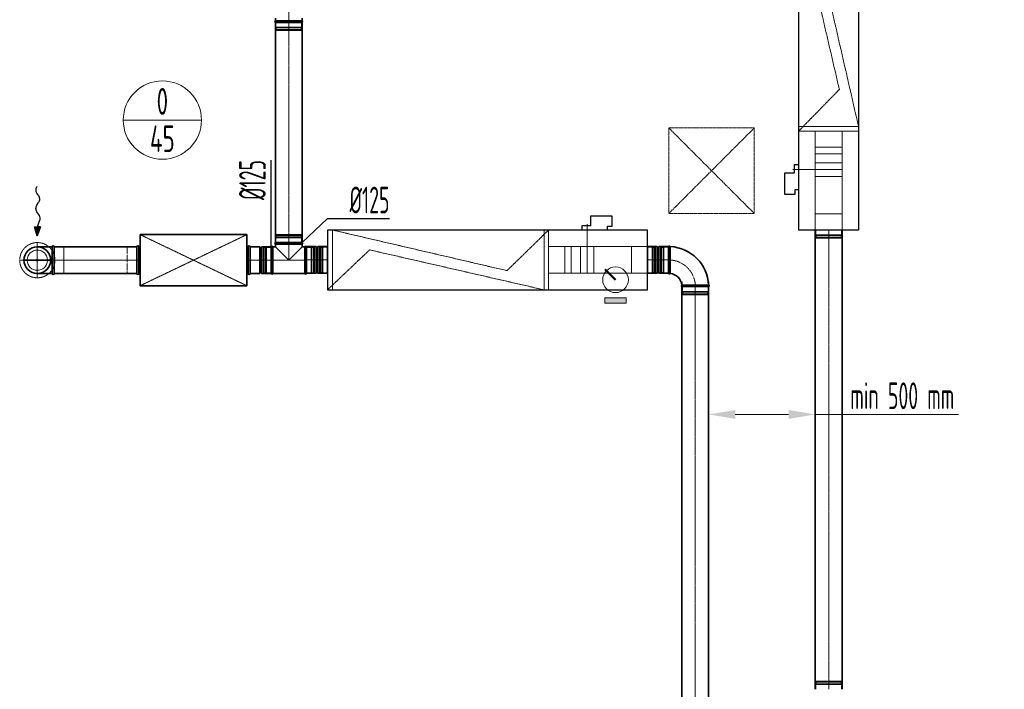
# Model space of a CAD drawing. Header units: millimetres. Extents: x 15940 to 92175, y -24684 to 227664.
# Tile 38 of 132: x 50815 to 55430, y -1456 to 1680. Entities that reach past the tile are written whole.
import ezdxf
from ezdxf.enums import TextEntityAlignment as Align

# ---------------------------------------------------------------- set-up
doc = ezdxf.new("R2010")
doc.units = ezdxf.units.MM
doc.header["$LTSCALE"] = 0.05
for name, pattern in [('ACAD_ISO02W100', [15, 12, -3]), ('ACAD_ISO05W100', [33, 24, -3, 0, -3, 0, -3]), ('ACAD_ISO10W100', [18, 12, -3, 0, -3]), ('phl_thick', [0])]:
    doc.linetypes.add(name, pattern=pattern)
for name, color, linetype, lineweight in [('UT_KOTY - DIMENZE', 7, 'Continuous', 5), ('VZT_01 SUP (PŘÍVOD) - OBRYS', 5, 'Continuous', 35), ('VZT_02 SUP (PŘÍVOD) - OSA', 5, 'ACAD_ISO10W100', 5), ('VZT_05 ETA (ODVOD) - OBRYS', 6, 'Continuous', 35), ('VZT_06 ETA (ODVOD) - OSA', 6, 'ACAD_ISO10W100', 5), ('VZT_08 ETA (ODVOD) - SKRYTÉ', 6, 'ACAD_ISO02W100', 5), ('VZT_21 ZAŘÍZENÍ - OBRYS', 1, 'Continuous', 30), ('VZT_22 ZAŘÍZENÍ - DETAIL', 8, 'Continuous', 5), ('VZT_30 DISTRIBUČNÍ PRVKY - OBRYS', 1, 'Continuous', 35), ('VZT_31 DISTRIBUČNÍ PRVKY - OSA', 8, 'ACAD_ISO10W100', 5), ('VZT_32 DISTRIBUČNÍ PRVKY - DETAIL', 8, 'Continuous', 5), ('VZT_33 DISTRIBUČNÍ PRVKY - SKRYTÉ', 8, 'ACAD_ISO02W100', 5), ('VZT_35 TLUMIČE HLUKU - OBRYS', 1, 'Continuous', 35), ('VZT_36 TLUMIČE HLUKU - OSA', 1, 'ACAD_ISO10W100', 5), ('VZT_37 TLUMIČE HLUKU - DETAIL', 8, 'ACAD_ISO02W100', 5), ('VZT_50 POPIS - OBECNE', 7, 'Continuous', 13), ('VZT_52 POPIS - DISTRIBUCE', 7, 'Continuous', 5), ('VZT_60_KOTY - DIMENZE', 7, 'Continuous', 5), ('VZT_KOTY - DIMENZE', 7, 'Continuous', 5), ('VZT_POPIS - OBECNE', 7, 'Continuous', 5), ('VZT_POŽADAVKY NA STAVBU - PODHLEDY', 4, 'ACAD_ISO05W100', 5)]:
    doc.layers.add(name, color=color, linetype=linetype, lineweight=lineweight)
for name, color, linetype, lineweight, plot in [('VZT_03 SUP (PŘÍVOD) - NETISK', 8, 'ACAD_ISO02W100', 5, False), ('VZT_07 ETA (ODVOD) - NETISK', 8, 'ACAD_ISO02W100', 5, False), ('VZT_39 TLUMIČE HLUKU - NETISK', 8, 'ACAD_ISO02W100', 5, False)]:
    doc.layers.add(name, color=color, linetype=linetype, lineweight=lineweight, plot=plot)
doc.styles.add('EVORA_125', font='isocp.shx', dxfattribs={"width": 0.6, "height": 125})
doc.styles.add('ISOCP 2.5', font='isocp.shx', dxfattribs={"width": 0.6, "height": 2.5})
doc.styles.add('JS', font='isocp.shx', dxfattribs={"width": 0.6, "height": 125})

# ---------------------------------------------------------------- blocks, each defined once
blk = doc.blocks.new('*U43')
at = {"layer": 'VZT_31 DISTRIBUČNÍ PRVKY - OSA', "color": 0, "transparency": 16777216}
for p, q in [((0, 16.5), (0, 82.62)), ((-82.62, 0), (-16.5, 0)), ((16.5, 0), (82.62, 0)), ((0, -82.62), (0, -16.5))]:
    blk.add_line(p, q, dxfattribs=at)
at = {"layer": 'VZT_31 DISTRIBUČNÍ PRVKY - OSA', "color": 0, "linetype": 'Continuous', "transparency": 16777216}
for p, q in [((-8.25, 0), (8.25, 0)), ((0, -8.25), (0, 8.25))]:
    blk.add_line(p, q, dxfattribs=at)

msp = doc.modelspace()

# ---------------------------------------------------------------- hatches: boundary and pattern name
at = {"layer": 'VZT_POPIS - OBECNE'}
h = msp.add_hatch(color=256, dxfattribs=at)
h.dxf.hatch_style = 1
h.paths.add_polyline_path([(53558, 351.8), (53658, 351.8), (53658, 376.8), (53558, 376.8)])

# ---------------------------------------------------------------- linework, layer by layer
at = {"layer": 'UT_KOTY - DIMENZE'}
for p, q in [((54169.4, -168.7), (54419.4, -168.7)), ((54544.4, -168.7), (55214.7, -168.7))]:
    msp.add_line(p, q, dxfattribs=at)
for points in [[(54169.4, -147.8), (54169.4, -189.5), (54044.4, -168.7)], [(54419.4, -147.8), (54419.4, -189.5), (54544.4, -168.7)]]:
    msp.add_solid(points, dxfattribs=at)
at = {"layer": 'VZT_01 SUP (PŘÍVOD) - OBRYS'}
for points in [[(54544.4, -1455.7), (54544.4, 694.7)], [(54669.4, -1455.7), (54669.4, 694.7)]]:
    msp.add_lwpolyline(points, dxfattribs=at)
at = {"layer": 'VZT_02 SUP (PŘÍVOD) - OSA', "ltscale": 5}
msp.add_lwpolyline([(54606.9, 694.7), (54606.9, -1455.7)], dxfattribs=at)
at = {"layer": 'VZT_03 SUP (PŘÍVOD) - NETISK', "ltscale": 0.4}
for p, q in [((54545.9, -1422.2), (54667.9, -1422.2)), ((54545.9, -1422.7), (54545.9, -1422.2)), ((54545.9, -1422.7), (54667.9, -1422.7)), ((54545.9, -1429.7), (54667.9, -1429.7)), ((54545.9, -1430.2), (54545.9, -1429.7)), ((54545.9, -1430.2), (54667.9, -1430.2)), ((54546.9, -1417.7), (54666.9, -1417.7)), ((54546.9, -1421.7), (54546.9, -1417.7)), ((54546.9, -1421.7), (54666.9, -1421.7)), ((54547.9, -1422.2), (54547.9, -1421.7)), ((54547.9, -1429.7), (54547.9, -1422.7)), ((54547.9, -1433.7), (54547.9, -1430.2)), ((54665.9, -1422.2), (54665.9, -1421.7)), ((54665.9, -1429.7), (54665.9, -1422.7)), ((54665.9, -1433.7), (54665.9, -1430.2)), ((54666.9, -1421.7), (54666.9, -1417.7)), ((54667.9, -1422.7), (54667.9, -1422.2)), ((54667.9, -1430.2), (54667.9, -1429.7)), ((54546.9, -1433.7), (54666.9, -1433.7)), ((54546.9, -1455.7), (54546.9, -1433.7)), ((54666.9, -1455.7), (54666.9, -1433.7))]:
    msp.add_line(p, q, dxfattribs=at)
at = {"layer": 'VZT_05 ETA (ODVOD) - OBRYS'}
for p, q in [((52013.9, 1674.5), (52013.9, 1687.4)), ((52138.9, 1674.5), (52013.9, 1674.5)), ((52138.9, 1666.9), (52013.9, 1666.9)), ((52138.9, 1674.5), (52138.9, 1687.4)), ((51894.9, 491.2), (51894.9, 616.2)), ((51940.4, 616.2), (51894.9, 616.2)), ((51940.4, 491.2), (51940.4, 616.2)), ((51948.4, 491.2), (51948.4, 616.2)), ((51993.9, 616.2), (51948.4, 616.2)), ((51993.9, 491.2), (51993.9, 616.2)), ((51993.9, 491.2), (51993.9, 616.2)), ((52001.6, 616.2), (52001.6, 491.2)), ((52013.9, 616.2), (52001.6, 616.2)), ((52013.9, 636.7), (52138.9, 636.7)), ((52013.9, 629), (52138.9, 629)), ((52013.9, 629), (52013.9, 616.2)), ((52076.4, 553.7), (52013.9, 616.2)), ((52138.9, 616.2), (52076.4, 553.7)), ((52138.9, 629), (52138.9, 616.2)), ((52151.3, 616.2), (52138.9, 616.2)), ((52151.3, 616.2), (52151.3, 491.2)), ((52158.9, 617.2), (52158.9, 492.2)), ((52158.9, 617.2), (52204.4, 617.2)), ((52158.9, 616.2), (52158.9, 491.2)), ((52204.4, 617.2), (52204.4, 492.2)), ((52212.4, 617.2), (52212.4, 492.2)), ((52212.4, 617.2), (52257.9, 617.2)), ((52257.9, 617.2), (52257.9, 492.2)), ((53757.9, 492.2), (53757.9, 617.2)), ((53803.4, 617.2), (53757.9, 617.2)), ((53803.4, 492.2), (53803.4, 617.2)), ((53811.4, 492.2), (53811.4, 617.2)), ((53856.9, 617.2), (53811.4, 617.2)), ((53856.9, 492.2), (53856.9, 617.2)), ((53856.9, 492.2), (53856.9, 617.2)), ((51940.4, 491.2), (51894.9, 491.2)), ((51993.9, 491.2), (51948.4, 491.2)), ((52151.3, 491.2), (52001.6, 491.2)), ((52158.9, 492.2), (52204.4, 492.2)), ((52212.4, 492.2), (52257.9, 492.2)), ((53803.4, 492.2), (53757.9, 492.2)), ((53856.9, 492.2), (53811.4, 492.2)), ((54044.4, 429.7), (53919.4, 429.7))]:
    msp.add_line(p, q, dxfattribs=at)
for points in [[(52013.9, 636.7), (52013.9, 1666.9)], [(52138.9, 636.7), (52138.9, 1666.9)], [(50968.1, 616.2), (50898.1, 616.2)], [(50968.1, 491.2), (50968.1, 616.2)], [(51364.9, 616.2), (50977.1, 616.2)], [(50977.1, 491.2), (50977.1, 616.2)], [(50968.1, 491.2), (50898.1, 491.2)], [(51364.9, 491.2), (50977.1, 491.2)], [(53919.4, 452.9), (53919.4, -1615.9)], [(54044.4, 452.9), (54044.4, -1615.9)]]:
    msp.add_lwpolyline(points, dxfattribs=at)
for centre, radius, start, end in [((52015.6, 1670.7), 4.17, 113.4678, 246.5322), ((52137.3, 1670.7), 4.17, 293.4678, 66.5322), ((50898.1, 553.7), 62.5, 90, 270), ((50972.6, 616.2), 4.5, 0, 180), ((51944.4, 616.2), 4, 180, 0), ((51997.8, 614.5), 4.17, 23.4678, 156.5322), ((52015.6, 632.8), 4.17, 113.4678, 246.5322), ((52137.3, 632.8), 4.17, 293.4678, 66.5322), ((52155.1, 614.5), 4.17, 23.4678, 156.5322), ((52208.4, 617.2), 4, 180, 0), ((53807.4, 617.2), 4, 180, 0), ((53860.8, 615.6), 4.17, 21.1072, 156.5322), ((53856.9, 429.7), 187.5, 2.3607, 87.6393), ((50972.6, 491.2), 4.5, 180, 0), ((51944.4, 491.2), 4, 0, 180), ((51997.8, 492.8), 4.17, 203.4678, 336.5322), ((52155.1, 492.8), 4.17, 203.4678, 336.5322), ((52208.4, 492.2), 4, 0, 180), ((53807.4, 492.2), 4, 0, 180), ((53860.8, 493.9), 4.17, 203.4678, 329.7019), ((53856.9, 429.7), 62.5, 6.8302, 83.1698), ((53921.1, 433.6), 4.17, 120.2981, 246.5322), ((54042.8, 433.6), 4.17, 293.4678, 68.8928)]:
    msp.add_arc(centre, radius, start, end, dxfattribs=at)
for points, knots in [([(53864.4, 491.8), (53864.4, 491.8), (53864.4, 493.4), (53864.4, 499.5), (53864.5, 504), (53864.5, 515.4), (53864.5, 522.2), (53864.6, 537.2), (53864.6, 545.3), (53864.6, 561.6), (53864.6, 569.7), (53864.6, 584.9), (53864.6, 591.9), (53864.7, 603.6), (53864.7, 608.4), (53864.7, 615), (53864.7, 616.8), (53864.7, 617.1), (53864.7, 617.1), (53864.7, 617.1)], [0, 0, 0, 0, 24.235852, 24.235852, 48.531845, 48.531845, 73.024415, 73.024415, 97.570898, 97.570898, 122.078339, 122.078339, 146.53579, 146.53579, 170.957495, 170.957495, 195.359468, 195.359468, 197.168246, 197.168246, 197.168246, 197.168246]), ([(53919, 437.2), (53919, 437.2), (53919.1, 437.2), (53919.4, 437.2), (53919.7, 437.2), (53920.8, 437.2), (53921.5, 437.2), (53924.7, 437.2), (53927.8, 437.2), (53936.8, 437.3), (53942.9, 437.3), (53957, 437.3), (53964.9, 437.3), (53981.1, 437.4), (53989.3, 437.4), (54005.2, 437.4), (54012.6, 437.4), (54025.8, 437.4), (54031.4, 437.4), (54038.4, 437.4), (54040.5, 437.4), (54043.5, 437.4), (54044.3, 437.4), (54044.3, 437.4)], [197.067977, 197.067977, 197.067977, 197.067977, 201.792196, 201.792196, 209.190204, 209.190204, 218.040239, 218.040239, 237.760854, 237.760854, 262.206108, 262.206108, 286.831239, 286.831239, 311.323072, 311.323072, 335.946087, 335.946087, 360.704397, 360.704397, 377.088273, 377.088273, 394.105327, 394.105327, 394.105327, 394.105327])]:
    msp.add_open_spline(points, degree=3, knots=knots, dxfattribs=at)
at = {"layer": 'VZT_06 ETA (ODVOD) - OSA', "ltscale": 0.3}
for points in [[(52076.4, 1666.9), (52076.4, 1749.9)], [(50898.1, 553.7), (50898.1, 626.2)], [(52076.4, 636.7), (52076.4, 553.7)], [(50825.6, 553.7), (50898.1, 553.7)], [(50898.1, 553.7), (50977.1, 553.7)], [(50898.1, 481.2), (50898.1, 553.7)]]:
    msp.add_lwpolyline(points, dxfattribs=at)
at = {"layer": 'VZT_06 ETA (ODVOD) - OSA', "ltscale": 5}
for points in [[(52076.4, 1666.9), (52076.4, 636.7)], [(50977.1, 553.7), (51364.9, 553.7)], [(53981.9, -1615.9), (53981.9, 452.9)]]:
    msp.add_lwpolyline(points, dxfattribs=at)
at = {"layer": 'VZT_06 ETA (ODVOD) - OSA'}
for points in [[(52158.9, 554.7), (52257.9, 554.7)], [(53856.9, 554.7), (53757.9, 554.7)], [(51993.9, 553.7), (51894.9, 553.7)]]:
    msp.add_lwpolyline(points, dxfattribs=at)
at = {"layer": 'VZT_06 ETA (ODVOD) - OSA', "ltscale": 0.3}
msp.add_lwpolyline([(53856.9, 554.7), (53856.9, 554.7, -0.414214), (53981.9, 429.7), (53981.9, 429.7)], format="xyb", dxfattribs=at)
at = {"layer": 'VZT_07 ETA (ODVOD) - NETISK', "ltscale": 0.4}
for p, q in [((52016.4, 1666.9), (52016.4, 1644.9)), ((52136.4, 1666.9), (52136.4, 1644.9)), ((52137.4, 1641.4), (52015.4, 1641.4)), ((52015.4, 1641.4), (52015.4, 1640.9)), ((52137.4, 1640.9), (52015.4, 1640.9)), ((52137.4, 1633.9), (52015.4, 1633.9)), ((52015.4, 1633.9), (52015.4, 1633.4)), ((52137.4, 1633.4), (52015.4, 1633.4)), ((52136.4, 1644.9), (52016.4, 1644.9)), ((52136.4, 1632.9), (52016.4, 1632.9)), ((52016.4, 1632.9), (52016.4, 1628.9)), ((52136.4, 1628.9), (52016.4, 1628.9)), ((52017.4, 1644.9), (52017.4, 1641.4)), ((52017.4, 1640.9), (52017.4, 1633.9)), ((52017.4, 1633.4), (52017.4, 1632.9)), ((52135.4, 1644.9), (52135.4, 1641.4)), ((52135.4, 1640.9), (52135.4, 1633.9)), ((52135.4, 1633.4), (52135.4, 1632.9)), ((52136.4, 1632.9), (52136.4, 1628.9)), ((52137.4, 1641.4), (52137.4, 1640.9)), ((52137.4, 1633.9), (52137.4, 1633.4)), ((54546.9, 694.7), (54546.9, 672.7)), ((54666.9, 694.7), (54666.9, 672.7)), ((52015.4, 670.2), (52137.4, 670.2)), ((52015.4, 669.7), (52015.4, 670.2)), ((52015.4, 669.7), (52137.4, 669.7)), ((52015.4, 662.7), (52137.4, 662.7)), ((52015.4, 662.2), (52015.4, 662.7)), ((52015.4, 662.2), (52137.4, 662.2)), ((52016.4, 674.7), (52136.4, 674.7)), ((52016.4, 670.7), (52016.4, 674.7)), ((52016.4, 670.7), (52136.4, 670.7)), ((52016.4, 658.7), (52136.4, 658.7)), ((52016.4, 636.7), (52016.4, 658.7)), ((52017.4, 670.2), (52017.4, 670.7)), ((52017.4, 662.7), (52017.4, 669.7)), ((52017.4, 658.7), (52017.4, 662.2)), ((52135.4, 670.2), (52135.4, 670.7)), ((52135.4, 662.7), (52135.4, 669.7)), ((52135.4, 658.7), (52135.4, 662.2)), ((52136.4, 670.7), (52136.4, 674.7)), ((52136.4, 636.7), (52136.4, 658.7)), ((52137.4, 669.7), (52137.4, 670.2)), ((52137.4, 662.2), (52137.4, 662.7)), ((54667.9, 669.2), (54545.9, 669.2)), ((54545.9, 669.2), (54545.9, 668.7)), ((54667.9, 668.7), (54545.9, 668.7)), ((54667.9, 661.7), (54545.9, 661.7)), ((54545.9, 661.7), (54545.9, 661.2)), ((54667.9, 661.2), (54545.9, 661.2)), ((54666.9, 672.7), (54546.9, 672.7)), ((54666.9, 660.7), (54546.9, 660.7)), ((54546.9, 660.7), (54546.9, 656.7)), ((54666.9, 656.7), (54546.9, 656.7)), ((54547.9, 672.7), (54547.9, 669.2)), ((54547.9, 668.7), (54547.9, 661.7)), ((54547.9, 661.2), (54547.9, 660.7)), ((54665.9, 672.7), (54665.9, 669.2)), ((54665.9, 668.7), (54665.9, 661.7)), ((54665.9, 661.2), (54665.9, 660.7)), ((54666.9, 660.7), (54666.9, 656.7)), ((54667.9, 669.2), (54667.9, 668.7)), ((54667.9, 661.7), (54667.9, 661.2)), ((51955.9, 613.7), (51955.9, 493.7)), ((51955.9, 613.7), (51959.9, 613.7)), ((51959.9, 613.7), (51959.9, 493.7)), ((51959.9, 612.7), (51960.4, 612.7)), ((51960.4, 614.7), (51960.4, 492.7)), ((51960.4, 614.7), (51960.9, 614.7)), ((51960.9, 614.7), (51960.9, 492.7)), ((51960.9, 612.7), (51967.9, 612.7)), ((51967.9, 614.7), (51967.9, 492.7)), ((51967.9, 614.7), (51968.4, 614.7)), ((51968.4, 614.7), (51968.4, 492.7)), ((51968.4, 612.7), (51971.9, 612.7)), ((51971.9, 613.7), (51971.9, 493.7)), ((51971.9, 613.7), (51993.9, 613.7)), ((52158.9, 613.7), (52180.9, 613.7)), ((52180.9, 613.7), (52180.9, 493.7)), ((52180.9, 612.7), (52184.4, 612.7)), ((52184.4, 614.7), (52184.4, 492.7)), ((52184.4, 614.7), (52184.9, 614.7)), ((52184.9, 614.7), (52184.9, 492.7)), ((52184.9, 612.7), (52191.9, 612.7)), ((52191.9, 614.7), (52191.9, 492.7)), ((52191.9, 614.7), (52192.4, 614.7)), ((52192.4, 614.7), (52192.4, 492.7)), ((52192.4, 612.7), (52192.9, 612.7)), ((52192.9, 613.7), (52192.9, 493.7)), ((52192.9, 613.7), (52196.9, 613.7)), ((52196.9, 613.7), (52196.9, 493.7)), ((52219.9, 494.7), (52219.9, 614.7)), ((52223.9, 614.7), (52219.9, 614.7)), ((52223.9, 494.7), (52223.9, 614.7)), ((52224.4, 613.7), (52223.9, 613.7)), ((52224.4, 493.7), (52224.4, 615.7)), ((52224.9, 615.7), (52224.4, 615.7)), ((52224.9, 493.7), (52224.9, 615.7)), ((52231.9, 613.7), (52224.9, 613.7)), ((52231.9, 493.7), (52231.9, 615.7)), ((52232.4, 615.7), (52231.9, 615.7)), ((52232.4, 493.7), (52232.4, 615.7)), ((52235.9, 613.7), (52232.4, 613.7)), ((52235.9, 494.7), (52235.9, 614.7)), ((52257.9, 614.7), (52235.9, 614.7)), ((53757.9, 614.7), (53779.9, 614.7)), ((53779.9, 494.7), (53779.9, 614.7)), ((53779.9, 613.7), (53783.4, 613.7)), ((53783.4, 493.7), (53783.4, 615.7)), ((53783.4, 615.7), (53783.9, 615.7)), ((53783.9, 493.7), (53783.9, 615.7)), ((53783.9, 613.7), (53790.9, 613.7)), ((53790.9, 493.7), (53790.9, 615.7)), ((53790.9, 615.7), (53791.4, 615.7)), ((53791.4, 493.7), (53791.4, 615.7)), ((53791.4, 613.7), (53791.9, 613.7)), ((53791.9, 494.7), (53791.9, 614.7)), ((53791.9, 614.7), (53795.9, 614.7)), ((53795.9, 494.7), (53795.9, 614.7)), ((53818.9, 494.7), (53818.9, 614.7)), ((53822.9, 614.7), (53818.9, 614.7)), ((53822.9, 494.7), (53822.9, 614.7)), ((53823.4, 613.7), (53822.9, 613.7)), ((53823.4, 493.7), (53823.4, 615.7)), ((53823.9, 615.7), (53823.4, 615.7)), ((53823.9, 493.7), (53823.9, 615.7)), ((53830.9, 613.7), (53823.9, 613.7)), ((53830.9, 493.7), (53830.9, 615.7)), ((53831.4, 615.7), (53830.9, 615.7)), ((53831.4, 493.7), (53831.4, 615.7)), ((53834.9, 613.7), (53831.4, 613.7)), ((53834.9, 494.7), (53834.9, 614.7)), ((53856.9, 614.7), (53834.9, 614.7)), ((51955.9, 493.7), (51959.9, 493.7)), ((51959.9, 494.7), (51960.4, 494.7)), ((51960.4, 492.7), (51960.9, 492.7)), ((51960.9, 494.7), (51967.9, 494.7)), ((51967.9, 492.7), (51968.4, 492.7)), ((51968.4, 494.7), (51971.9, 494.7)), ((51971.9, 493.7), (51993.9, 493.7)), ((52158.9, 493.7), (52180.9, 493.7)), ((52180.9, 494.7), (52184.4, 494.7)), ((52184.4, 492.7), (52184.9, 492.7)), ((52184.9, 494.7), (52191.9, 494.7)), ((52191.9, 492.7), (52192.4, 492.7)), ((52192.4, 494.7), (52192.9, 494.7)), ((52192.9, 493.7), (52196.9, 493.7)), ((52223.9, 494.7), (52219.9, 494.7)), ((52224.4, 495.7), (52223.9, 495.7)), ((52224.9, 493.7), (52224.4, 493.7)), ((52231.9, 495.7), (52224.9, 495.7)), ((52232.4, 493.7), (52231.9, 493.7)), ((52235.9, 495.7), (52232.4, 495.7)), ((52257.9, 494.7), (52235.9, 494.7)), ((53757.9, 494.7), (53779.9, 494.7)), ((53779.9, 495.7), (53783.4, 495.7)), ((53783.4, 493.7), (53783.9, 493.7)), ((53783.9, 495.7), (53790.9, 495.7)), ((53790.9, 493.7), (53791.4, 493.7)), ((53791.4, 495.7), (53791.9, 495.7)), ((53791.9, 494.7), (53795.9, 494.7)), ((53822.9, 494.7), (53818.9, 494.7)), ((53823.4, 495.7), (53822.9, 495.7)), ((53823.9, 493.7), (53823.4, 493.7)), ((53830.9, 495.7), (53823.9, 495.7)), ((53831.4, 493.7), (53830.9, 493.7)), ((53834.9, 495.7), (53831.4, 495.7)), ((53856.9, 494.7), (53834.9, 494.7)), ((53921.9, 429.7), (53921.9, 407.7)), ((54041.9, 429.7), (54041.9, 407.7)), ((54042.9, 404.2), (53920.9, 404.2)), ((53920.9, 404.2), (53920.9, 403.7)), ((54042.9, 403.7), (53920.9, 403.7)), ((54042.9, 396.7), (53920.9, 396.7)), ((53920.9, 396.7), (53920.9, 396.2)), ((54042.9, 396.2), (53920.9, 396.2)), ((54041.9, 407.7), (53921.9, 407.7)), ((54041.9, 395.7), (53921.9, 395.7)), ((53921.9, 395.7), (53921.9, 391.7)), ((54041.9, 391.7), (53921.9, 391.7)), ((53922.9, 407.7), (53922.9, 404.2)), ((53922.9, 403.7), (53922.9, 396.7)), ((53922.9, 396.2), (53922.9, 395.7)), ((54040.9, 407.7), (54040.9, 404.2)), ((54040.9, 403.7), (54040.9, 396.7)), ((54040.9, 396.2), (54040.9, 395.7)), ((54041.9, 395.7), (54041.9, 391.7)), ((54042.9, 404.2), (54042.9, 403.7)), ((54042.9, 396.7), (54042.9, 396.2))]:
    msp.add_line(p, q, dxfattribs=at)
for points in [[(50977.1, 491.2), (51022.1, 491.2), (51022.1, 616.2), (50977.1, 616.2)], [(52158.9, 553.7), (51993.9, 553.7)]]:
    msp.add_lwpolyline(points, dxfattribs=at)
at = {"layer": 'VZT_08 ETA (ODVOD) - SKRYTÉ', "ltscale": 2}
msp.add_arc((50898.1, 553.7), 62.5, 270, 90, dxfattribs=at)
at = {"layer": 'VZT_21 ZAŘÍZENÍ - OBRYS'}
for points in [[(54746.9, 2194.7), (54746.9, 694.7), (54466.9, 694.7), (54466.9, 2194.7)], [(52257.9, 414.7), (53757.9, 414.7), (53757.9, 694.7), (52257.9, 694.7)]]:
    msp.add_lwpolyline(points, close=True, dxfattribs=at)
for points in [[(54466.9, 883.1), (54448.4, 883.1), (54448.4, 860.6), (54401.7, 860.6), (54401.7, 962.2), (54447.1, 962.2), (54447.1, 1002.2), (54466.9, 1002.2)], [(53569.6, 694.7), (53569.6, 713.3), (53592.1, 713.3), (53592.1, 759.9), (53490.5, 759.9), (53490.5, 714.5), (53450.5, 714.5), (53450.5, 694.7)]]:
    msp.add_lwpolyline(points, dxfattribs=at)
at = {"layer": 'VZT_22 ZAŘÍZENÍ - DETAIL', "linetype": 'ACAD_ISO02W100', "lineweight": 5, "ltscale": 10}
for points in [[(54466.9, 1158.5), (54657, 1353.2), (54466.9, 2170.8)], [(54746.9, 2194.7), (54559.7, 1997.3), (54746.9, 1179)], [(54746.9, 1179), (54466.9, 1179)], [(54746.9, 1158.5), (54466.9, 1158.5)], [(54544.4, 694.7), (54544.4, 1158.5)], [(54669.4, 694.7), (54669.4, 1158.5)], [(54544.4, 1083), (54669.4, 1083)], [(54544.4, 1052.2), (54669.4, 1052.2)], [(54439.4, 978.3), (54669.4, 978.3)], [(54544.4, 1009.2), (54669.4, 1009.2)], [(54544.4, 945.9), (54669.4, 945.9)], [(54544.4, 770.2), (54669.4, 770.2)], [(52281.9, 694.7), (52281.9, 414.7)], [(53294.2, 694.7), (53099.5, 504.7), (52281.9, 694.7)], [(53273.6, 414.7), (53273.6, 694.7)], [(53294.2, 414.7), (53294.2, 694.7)], [(53474.4, 722.3), (53474.4, 492.2)], [(52257.9, 414.7), (52455.4, 601.9), (53273.6, 414.7)], [(53757.9, 617.2), (53294.2, 617.2)], [(53369.7, 617.2), (53369.7, 492.2)], [(53400.5, 617.2), (53400.5, 492.2)], [(53443.5, 617.2), (53443.5, 492.2)], [(53506.8, 617.2), (53506.8, 492.2)], [(53682.5, 617.2), (53682.5, 492.2)], [(53757.9, 492.2), (53294.2, 492.2)]]:
    msp.add_lwpolyline(points, dxfattribs=at)
at = {"layer": 'VZT_30 DISTRIBUČNÍ PRVKY - OBRYS'}
msp.add_circle((50898.1, 553.7), 62.5, dxfattribs=at)
at = {"layer": 'VZT_32 DISTRIBUČNÍ PRVKY - DETAIL'}
for points in [[(50835.6, 555.7), (50894.6, 555.7)], [(50901.5, 555.7), (50960.5, 555.7)], [(50835.6, 551.7), (50894.6, 551.7)], [(50901.5, 551.7), (50960.5, 551.7)]]:
    msp.add_lwpolyline(points, dxfattribs=at)
for radius in [4, 2]:
    msp.add_circle((50898.1, 553.7), radius, dxfattribs=at)
for start, end in [(2.4132, 177.5868), (182.4132, 357.5868)]:
    msp.add_arc((50898.1, 553.7), 47.5, start, end, dxfattribs=at)
at = {"layer": 'VZT_33 DISTRIBUČNÍ PRVKY - SKRYTÉ'}
msp.add_circle((50898.1, 553.7), 82.5, dxfattribs=at)
at = {"layer": 'VZT_35 TLUMIČE HLUKU - OBRYS'}
for p, q in [((51364.9, 491.2), (51364.9, 616.2)), ((51894.9, 491.2), (51894.9, 616.2))]:
    msp.add_line(p, q, dxfattribs=at)
msp.add_lwpolyline([(51379.9, 673.2), (51879.9, 673.2), (51879.9, 434.2), (51379.9, 434.2)], close=True, dxfattribs=at)
for points in [[(51373.9, 491.2), (51373.9, 616.2)], [(51373.9, 616.2), (51379.9, 616.2)], [(51885.9, 616.2), (51879.9, 616.2)], [(51885.9, 491.2), (51885.9, 616.2)], [(51373.9, 491.2), (51379.9, 491.2)], [(51885.9, 491.2), (51879.9, 491.2)]]:
    msp.add_lwpolyline(points, dxfattribs=at)
for centre, start, end in [((51369.4, 616.2), 0, 180), ((51890.4, 616.2), 0, 180), ((51369.4, 491.2), 180, 0), ((51890.4, 491.2), 180, 0)]:
    msp.add_arc(centre, 4.5, start, end, dxfattribs=at)
at = {"layer": 'VZT_36 TLUMIČE HLUKU - OSA', "ltscale": 5}
for points in [[(51364.9, 553.7), (51379.9, 553.7)], [(51894.9, 553.7), (51879.9, 553.7)]]:
    msp.add_lwpolyline(points, dxfattribs=at)
at = {"layer": 'VZT_37 TLUMIČE HLUKU - DETAIL', "lineweight": 5}
for points in [[(51379.9, 673.2), (51879.9, 434.2)], [(51879.9, 673.2), (51379.9, 434.2)]]:
    msp.add_lwpolyline(points, dxfattribs=at)
at = {"layer": 'VZT_39 TLUMIČE HLUKU - NETISK', "ltscale": 2}
for points in [[(51364.9, 491.2), (51319.9, 491.2), (51319.9, 616.2), (51364.9, 616.2)], [(51894.9, 491.2), (51939.9, 491.2), (51939.9, 616.2), (51894.9, 616.2)]]:
    msp.add_lwpolyline(points, dxfattribs=at)
at = {"layer": 'VZT_50 POPIS - OBECNE'}
msp.add_line((50896.2, 897.5), (50898.1, 900.6), dxfattribs=at)
at = {"layer": 'VZT_50 POPIS - OBECNE', "color": 0, "lineweight": -2}
for p, q in [((50904.5, 854.4), (50896.3, 867.3)), ((50896.1, 811.5), (50904.1, 823.4)), ((50906.1, 764), (50895.7, 780.5)), ((50898.7, 709.9), (50908.4, 738.5)), ((50898.1, 666.9), (50884.7, 710.1)), ((50884.7, 710.1), (50898.7, 709.9)), ((50912.6, 709.7), (50898.1, 666.9)), ((50912.6, 709.7), (50898.7, 709.9))]:
    msp.add_line(p, q, dxfattribs=at)
at = {"layer": 'VZT_50 POPIS - OBECNE', "color": 0, "lineweight": -2, "extrusion": (0, 0, -1)}
for centre, start_param, end_param in [((50905.9, 882.7), 0.766537, 2.320574), ((50895, 839), 3.908129, 5.516649), ((50905.2, 795.9), 0.766537, 2.375056), ((50896.6, 748.6), 3.908129, 5.191299)]:
    msp.add_ellipse(centre, major_axis=(-0.3, -21.5), ratio=0.625, start_param=start_param, end_param=end_param, dxfattribs=at)
at = {"layer": 'VZT_50 POPIS - OBECNE', "color": 0, "lineweight": -2}
msp.add_solid([(50912.6, 709.7), (50884.7, 710.1), (50898.1, 666.9)], dxfattribs=at)
at = {"layer": 'VZT_52 POPIS - DISTRIBUCE'}
msp.add_line((51300.7, 1209.8), (51667.5, 1209.8), dxfattribs=at)
msp.add_circle((51484.1, 1209.8), 183.4, dxfattribs=at)
at = {"layer": 'VZT_60_KOTY - DIMENZE', "linetype": 'ByBlock', "lineweight": -2}
for p, q in [((51993.9, 732.1), (51993.9, 782.1)), ((52257.9, 748.1), (52307.9, 748.1))]:
    msp.add_line(p, q, dxfattribs=at)
for points in [[(51993.9, 782.1), (51993.9, 1022.7)], [(52138.9, 636.7), (52257.9, 748.1)], [(52307.9, 748.1), (52548.6, 748.1)], [(51993.9, 616.2), (51993.9, 732.1)]]:
    msp.add_lwpolyline(points, dxfattribs=at)
at = {"layer": 'VZT_KOTY - DIMENZE', "const_width": 10}
msp.add_lwpolyline([(53608, 461.8), (53558.5, 511.3)], dxfattribs=at)
at = {"layer": 'VZT_POPIS - OBECNE'}
msp.add_lwpolyline([(53658, 351.8), (53658, 376.8), (53558, 376.8), (53558, 351.8)], close=True, dxfattribs=at)
msp.add_circle((53608, 461.8), 60, dxfattribs=at)
at = {"layer": 'VZT_POŽADAVKY NA STAVBU - PODHLEDY', "ltscale": 5}
for p, q in [((53858, 772.7), (54258, 1172.7)), ((53858, 1172.7), (54258, 772.7))]:
    msp.add_line(p, q, dxfattribs=at)
at = {"layer": 'VZT_POŽADAVKY NA STAVBU - PODHLEDY', "ltscale": 4}
for p, q in [((53858, 1172.7), (54258, 1172.7)), ((53858, 772.7), (53858, 1172.7)), ((54258, 1172.7), (54258, 772.7)), ((54258, 772.7), (53858, 772.7))]:
    msp.add_line(p, q, dxfattribs=at)

# ---------------------------------------------------------------- block references
at = {"layer": 'VZT_31 DISTRIBUČNÍ PRVKY - OSA'}
msp.add_blockref('*U43', (50898.1, 553.7), dxfattribs=at)

# ---------------------------------------------------------------- texts
at = {"layer": 'UT_KOTY - DIMENZE', "insert": (54952.1, -81.2), "char_height": 125, "attachment_point": 5, "style": 'ISOCP 2.5'}
msp.add_mtext('min 500 mm', dxfattribs=at)
at = {"layer": 'VZT_52 POPIS - DISTRIBUCE', "ltscale": 50, "style": 'JS', "width": 0.7}
for s, p in [('0', (51484.1, 1297.3)), ('45', (51484.1, 1122.3))]:
    msp.add_text(s, height=125, dxfattribs=at).set_placement(p, align=Align.MIDDLE_CENTER)
at = {"layer": 'VZT_60_KOTY - DIMENZE', "linetype": 'phl_thick', "insert": (51843.9, 1022.7), "char_height": 125, "attachment_point": 3, "rotation": 90, "style": 'EVORA_125'}
msp.add_mtext('%%C125', dxfattribs=at)
at = {"layer": 'VZT_60_KOTY - DIMENZE', "linetype": 'phl_thick', "insert": (52548.6, 898.1), "char_height": 125, "attachment_point": 3, "style": 'EVORA_125'}
msp.add_mtext('%%C125', dxfattribs=at)

doc.saveas('drawing.dxf')
